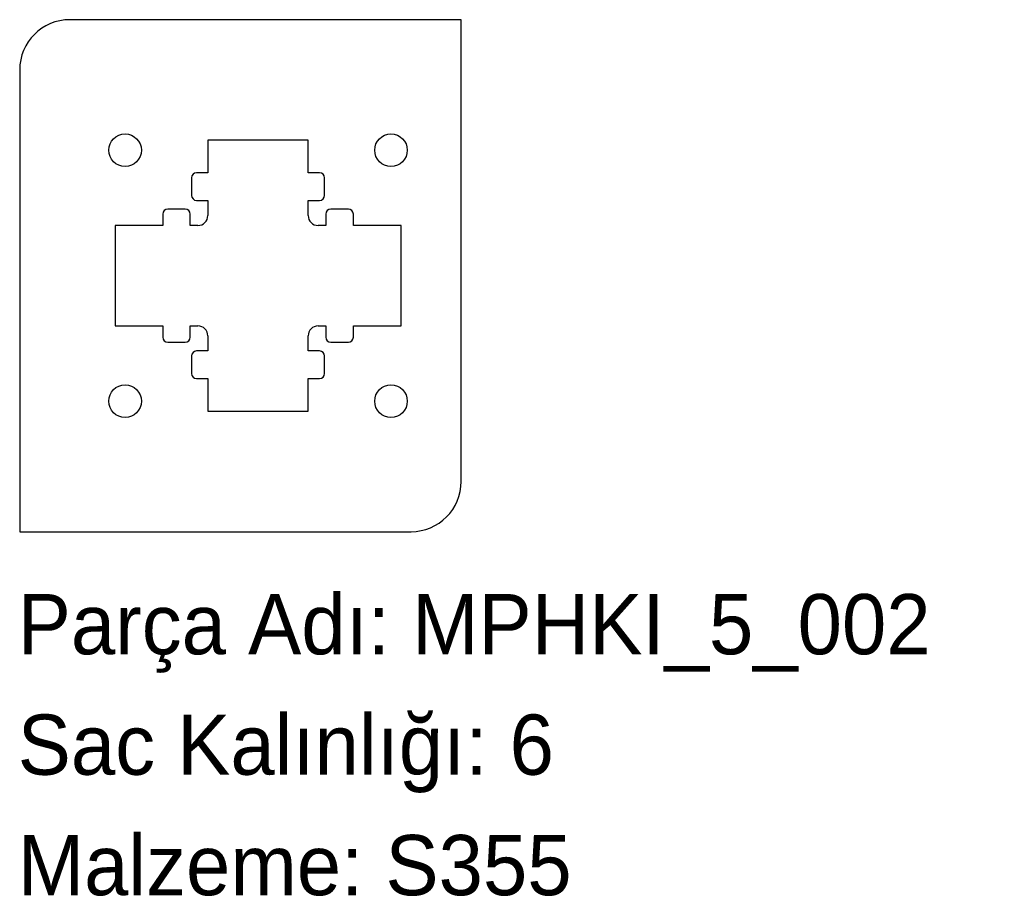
# Model space of a CAD drawing. Header units: millimetres. Extents: x 0 to 197, y -72 to 102.
import ezdxf

# ---------------------------------------------------------------- set-up
doc = ezdxf.new("R2010")
doc.units = ezdxf.units.MM
doc.linetypes.add('SLD-Katı', pattern=[0])
doc.linetypes.add('SLD-Sürekli', pattern=[0])
doc.layers.add('METIN', color=96, linetype='SLD-Katı')
doc.styles.add('SLDTEXTSTYLE0', font='ARIAL.TTF', dxfattribs={"width": 0.948, "bigfont": 'bigfont'})
doc.styles.add('SLDTEXTSTYLE1', font='ARIAL.TTF', dxfattribs={"width": 0.948})

msp = doc.modelspace()

# ---------------------------------------------------------------- linework, layer by layer
at = {"color": 7, "linetype": 'SLD-Sürekli', "lineweight": 25}
for p, q in [((88.4, 102.4), (10.4, 102.4)), ((88.4, 10.4), (88.4, 102.4)), ((0.4, 92.4), (0.4, 0.4)), ((57.9, 78.4), (37.9, 78.4)), ((37.9, 78.4), (37.9, 71.9)), ((57.9, 71.9), (57.9, 78.4)), ((34.65, 70.9), (34.65, 67.4)), ((37.9, 71.9), (35.65, 71.9)), ((60.15, 71.9), (57.9, 71.9)), ((61.15, 67.4), (61.15, 70.9)), ((35.65, 66.4), (37.9, 66.4)), ((37.9, 66.4), (37.9, 63.4)), ((57.9, 66.4), (60.15, 66.4)), ((57.9, 63.4), (57.9, 66.4)), ((28.9, 63.65), (28.9, 61.4)), ((33.4, 64.65), (29.9, 64.65)), ((34.4, 61.4), (34.4, 63.65)), ((61.4, 63.65), (61.4, 61.4)), ((65.9, 64.65), (62.4, 64.65)), ((66.9, 61.4), (66.9, 63.65)), ((28.9, 61.4), (19.4, 61.4)), ((19.4, 61.4), (19.4, 41.4)), ((35.9, 61.4), (34.4, 61.4)), ((61.4, 61.4), (59.9, 61.4)), ((76.4, 61.4), (66.9, 61.4)), ((76.4, 41.4), (76.4, 61.4)), ((19.4, 41.4), (28.9, 41.4)), ((28.9, 41.4), (28.9, 39.15)), ((34.4, 39.15), (34.4, 41.4)), ((34.4, 41.4), (35.9, 41.4)), ((59.9, 41.4), (61.4, 41.4)), ((61.4, 41.4), (61.4, 39.15)), ((66.9, 41.4), (76.4, 41.4)), ((66.9, 39.15), (66.9, 41.4)), ((37.9, 39.4), (37.9, 36.4)), ((57.9, 36.4), (57.9, 39.4)), ((29.9, 38.15), (33.4, 38.15)), ((62.4, 38.15), (65.9, 38.15)), ((34.65, 35.4), (34.65, 31.9)), ((37.9, 36.4), (35.65, 36.4)), ((60.15, 36.4), (57.9, 36.4)), ((61.15, 31.9), (61.15, 35.4)), ((35.65, 30.9), (37.9, 30.9)), ((37.9, 30.9), (37.9, 24.4)), ((57.9, 24.4), (57.9, 30.9)), ((57.9, 30.9), (60.15, 30.9)), ((37.9, 24.4), (57.9, 24.4)), ((0.4, 0.4), (78.4, 0.4))]:
    msp.add_line(p, q, dxfattribs=at)
for centre in [(21.4, 76.4), (74.4, 76.4), (21.4, 26.4), (74.4, 26.4)]:
    msp.add_circle(centre, 3.25, dxfattribs=at)
for centre, radius, start, end in [((10.4, 92.4), 10, 90, 180), ((35.65, 70.9), 1, 90, 180), ((60.15, 70.9), 1, 0, 90), ((35.65, 67.4), 1, 180, 270), ((60.15, 67.4), 1, 270, 0), ((29.9, 63.65), 1, 90, 180), ((33.4, 63.65), 1, 0, 90), ((35.9, 63.4), 2, 270, 0), ((59.9, 63.4), 2, 180, 270), ((62.4, 63.65), 1, 90, 180), ((65.9, 63.65), 1, 0, 90), ((35.9, 39.4), 2, 0, 90), ((59.9, 39.4), 2, 90, 180), ((29.9, 39.15), 1, 180, 270), ((33.4, 39.15), 1, 270, 0), ((62.4, 39.15), 1, 180, 270), ((65.9, 39.15), 1, 270, 0), ((35.65, 35.4), 1, 90, 180), ((60.15, 35.4), 1, 0, 90), ((35.65, 31.9), 1, 180, 270), ((60.15, 31.9), 1, 270, 0), ((78.4, 10.4), 10, 270, 0)]:
    msp.add_arc(centre, radius, start, end, dxfattribs=at)

# ---------------------------------------------------------------- texts
at = {"layer": 'METIN', "char_height": 12, "attachment_point": 1}
for s, insert, style in [('Parça Adı: MPHKI_5_002', (0, -12.03), 'SLDTEXTSTYLE0'), ('Sac Kalınlığı: 6', (0, -36.03), 'SLDTEXTSTYLE0'), ('Malzeme: S355', (0, -60.03), 'SLDTEXTSTYLE1')]:
    msp.add_mtext(s, dxfattribs=dict(at, insert=insert, style=style))

doc.saveas('drawing.dxf')
